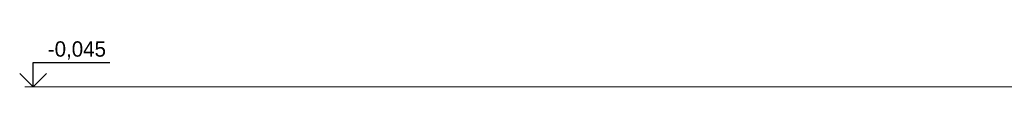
# Model space of a CAD drawing. Header units: millimetres. Extents: x 161070 to 520640, y 9197 to 248394.
# Tile 126 of 137: x 251709 to 261337, y 134943 to 135392. Entities that reach past the tile are written whole.
import ezdxf
from ezdxf.enums import TextEntityAlignment as Align

# ---------------------------------------------------------------- set-up
doc = ezdxf.new("R2010")
doc.units = ezdxf.units.MM
doc.header["$LTSCALE"] = 10
doc.styles.add('laplan N', font='txt')

msp = doc.modelspace()

# ---------------------------------------------------------------- linework, layer by layer
at = {"color": 252}
for p, q in [((251840.3, 134943.4), (251840.3, 135183.4)), ((251840.3, 135183.4), (251840.3, 135183.4)), ((251840.3, 135183.4), (252590.3, 135183.4)), ((251709.1, 135074.6), (251840.3, 134943.4)), ((251840.3, 134943.4), (251971.6, 135074.6))]:
    msp.add_line(p, q, dxfattribs=at)
at = {"color": 252, "lineweight": 15}
msp.add_line((262334.3, 134943.4), (251758.2, 134943.4), dxfattribs=at)

# ---------------------------------------------------------------- texts
at = {"color": 252, "style": 'laplan N'}
msp.add_text('-0,045', height=150, dxfattribs=at).set_placement((252552.8, 135389.6), align=Align.TOP_RIGHT)

doc.saveas('drawing.dxf')
